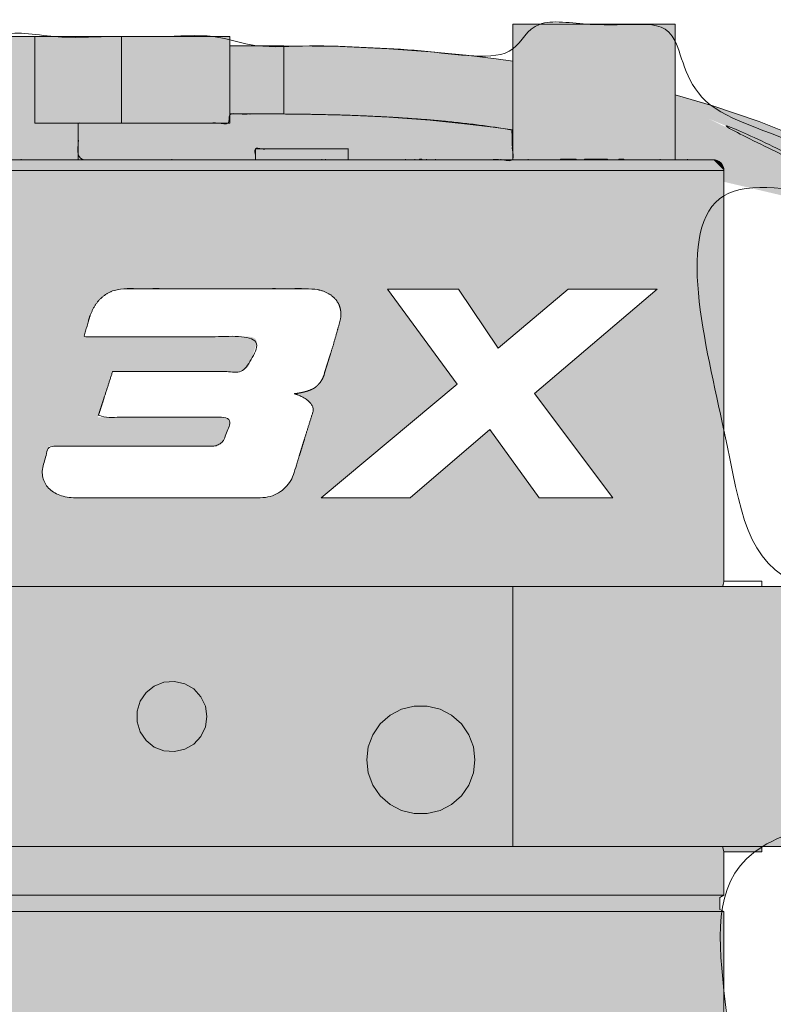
# Model space of a CAD drawing. Header units: inches. Extents: x -206 to 208, y -172 to 188.
# Tile 3 of 4: x -64 to 68, y 16 to 188. Entities that reach past the tile are written whole.
import ezdxf

# ---------------------------------------------------------------- set-up
doc = ezdxf.new("R2010")
doc.units = ezdxf.units.IN
doc.header["$LTSCALE"] = 48
doc.header["$MEASUREMENT"] = 0
doc.layers.add('None', color=7, linetype='Continuous', lineweight=5)

# ---------------------------------------------------------------- blocks, each defined once
blk = doc.blocks.new('Group')
at = {"layer": 'None', "linetype": 'Continuous', "lineweight": 0, "true_color": 0x404040, "transparency": 33554687}
for points in [[(-163.6, -165.81), (89.54, -165.74), (90.14, -165.75), (90.74, -165.7), (91.32, -165.57), (91.9, -165.37), (92.46, -165.09), (93.01, -164.75), (93.55, -164.33), (94.08, -163.84), (94.34, -163.59), (94.57, -163.25), (94.77, -162.84), (94.92, -162.35), (95.05, -161.78), (95.13, -161.13), (95.19, -160.4), (95.2, -159.6), (95.2, -132.03), (123.04, -171.62), (124.58, -170.54), (95.2, -128.7), (95.2, -126.17), (58.67, -74.24), (61.37, -72.35), (55.4, -63.83), (52.68, -65.83), (50.77, -63.04), (55.96, -59.41), (53.24, -55.38), (53.4, -55.06), (53.54, -54.72), (53.66, -54.37), (53.76, -54.01), (53.84, -53.64), (53.89, -53.26), (53.93, -52.88), (53.94, -52.48), (53.94, -52.01), (53.94, -51.41), (53.94, -50.68), (53.94, -49.82), (53.94, -48.83), (53.94, -47.71), (53.94, -46.46), (53.94, -45.09), (55.52, -45.09), (55.52, -40.36), (40.4, -40.36), (40.4, -35.64), (42.33, -35.64), (42.33, -39.42), (55.55, -39.42), (55.55, -18.71), (59.29, -14.89), (59.29, 32.36), (58.59, 32.36), (58.59, 35.11), (59.29, 35.11), (59.29, 42.77), (65.91, 42.77), (65.91, 43.7), (70.93, 43.71), (104.65, 43.73), (104.68, 10.62), (104.7, 10.12), (104.78, 9.62), (104.91, 9.13), (105.08, 8.65), (105.32, 8.19), (105.6, 7.73), (105.93, 7.28), (106.31, 6.84), (106.74, 6.43), (107.19, 6.09), (107.67, 5.79), (108.18, 5.56), (108.71, 5.38), (109.27, 5.26), (109.86, 5.19), (110.48, 5.18), (205.97, 5.18), (205.91, 127.64), (132.37, 127.64), (131.09, 128.18), (129.93, 128.64), (128.89, 129.02), (127.98, 129.33), (127.19, 129.56), (126.52, 129.71), (125.98, 129.78), (125.57, 129.78), (122.38, 133.13), (117.65, 136.99), (111.35, 141.35), (103.5, 146.22), (94.08, 151.59), (83.11, 157.47), (70.59, 163.86), (56.5, 170.75), (65.27, 167.1), (73.49, 162.95), (81.16, 158.31), (88.29, 153.17), (94.87, 147.53), (100.91, 141.4), (106.4, 134.77), (111.35, 127.64), (109.09, 89.09), (59.3, 89.09), (59.3, 159.68), (104.79, 149.01), (95.75, 154.25), (87.39, 158.91), (79.71, 162.98), (72.71, 166.48), (66.39, 169.4), (60.75, 171.74), (55.78, 173.5), (51.5, 174.67), (50.8, 174.72), (50.8, 187.15), (22.46, 187.15), (22.45, 180.75), (17.78, 181.38), (13.01, 181.92), (8.16, 182.38), (3.21, 182.75), (-1.83, 183.04), (-6.96, 183.25), (-12.19, 183.38), (-17.51, 183.42), (-26.96, 183.42), (-26.96, 185.02), (-68.53, 185.02), (-68.53, 163.48), (-96.6, 163.53), (-96.62, 187.15), (-124.96, 187.13), (-124.96, 163.51), (-131.49, 163.51), (-131.95, 163.45), (-132.35, 163.34), (-132.69, 163.18), (-132.97, 162.97), (-133.18, 162.71), (-133.34, 162.4), (-133.43, 162.03), (-133.46, 161.62), (-133.46, 97.6), (-138.68, 97.6), (-143.49, 97.59), (-147.89, 97.59), (-151.87, 97.59), (-155.44, 97.58), (-158.6, 97.58), (-161.35, 97.58), (-163.68, 97.58), (-165.76, 97.5), (-167.74, 97.25), (-169.62, 96.84), (-171.41, 96.26), (-173.09, 95.51), (-174.67, 94.6), (-176.15, 93.53), (-177.54, 92.29), (-177.54, 92.29), (-177.54, 92.28), (-177.55, 92.28), (-177.55, 92.28), (-177.55, 92.28), (-177.55, 92.28), (-177.56, 92.28), (-177.56, 92.27), (-177.56, 92.27), (-177.56, 92.27), (-177.56, 92.27), (-177.57, 92.27), (-177.57, 92.26), (-177.57, 92.26), (-177.57, 92.26), (-177.58, 92.26), (-177.58, 92.26), (-177.58, 92.25), (-177.58, 92.25), (-177.58, 92.25), (-177.59, 92.25), (-177.59, 92.25), (-177.59, 92.24), (-177.59, 92.24), (-177.61, 92.23), (-179.1, 90.78), (-180.41, 89.26), (-181.53, 87.67), (-182.47, 86.01), (-183.23, 84.28), (-183.8, 82.47), (-184.18, 80.6), (-184.39, 78.66), (-187.32, 78.66), (-187.32, 73.93), (-205.33, 73.93), (-205.33, 58.81), (-187.32, 58.81), (-187.32, 54.09), (-184.39, 54.09), (-184.24, 52.48), (-183.95, 50.9), (-183.52, 49.35), (-182.94, 47.85), (-182.22, 46.37), (-181.35, 44.94), (-180.34, 43.54), (-179.18, 42.17), (-178.72, 41.68), (-178.25, 41.21), (-177.78, 40.76), (-177.3, 40.33), (-176.82, 39.93), (-176.33, 39.55), (-175.84, 39.2), (-175.34, 38.86), (-174.84, 38.55), (-174.35, 38.25), (-173.86, 37.97), (-173.37, 37.71), (-172.89, 37.46), (-172.42, 37.23), (-171.95, 37.01), (-171.48, 36.81), (-171.02, 36.63), (-170.57, 36.45), (-170.13, 36.3), (-169.7, 36.15), (-169.28, 36.02), (-168.86, 35.9), (-168.46, 35.79), (-168.06, 35.7), (-167.68, 35.62), (-167.32, 35.54), (-166.98, 35.47), (-166.65, 35.41), (-166.34, 35.35), (-166.05, 35.3), (-165.78, 35.25), (-165.53, 35.22), (-132.75, 35.22), (-132.76, 32.36), (-133.46, 32.36), (-133.46, -14.89), (-129.66, -18.69), (-129.66, -39.45), (-116.46, -39.45), (-116.46, -35.64), (-114.56, -35.64), (-114.56, -40.36), (-129.68, -40.36), (-129.68, -45.09), (-128.1, -45.09), (-128.09, -52.68), (-128.07, -53.07), (-128.04, -53.45), (-127.98, -53.81), (-127.9, -54.17), (-127.81, -54.51), (-127.69, -54.84), (-127.55, -55.16), (-127.39, -55.46), (-127.52, -55.64), (-127.71, -55.91), (-127.95, -56.26), (-128.26, -56.7), (-128.63, -57.23), (-129.06, -57.84), (-129.54, -58.53), (-130.09, -59.32), (-124.89, -63.07), (-126.79, -65.77), (-129.56, -63.92), (-135.52, -72.35), (-132.84, -74.27), (-169.36, -126.17), (-169.36, -128.84), (-198.7, -170.48), (-197.25, -171.58), (-169.36, -131.87), (-169.36, -160.28), (-169.44, -160.88), (-169.43, -161.47), (-169.33, -162.03), (-169.14, -162.57), (-168.87, -163.09), (-168.5, -163.58), (-168.05, -164.06), (-167.51, -164.51), (-167.1, -164.8), (-166.66, -165.05), (-166.21, -165.27), (-165.73, -165.45), (-165.23, -165.59), (-164.71, -165.7), (-164.17, -165.77)], [(22.45, 180.75), (19.51, 181.16), (14.32, 181.77), (8.1, 182.37), (0.79, 182.89), (-7.72, 183.27), (-17.51, 183.42)], [(126, 129.47), (119.69, 136.2), (112.97, 142.45), (106.24, 147.96), (99.93, 152.53), (95.17, 155.65), (90.41, 158.52), (85.13, 161.43), (78.5, 164.72), (72.46, 167.41), (65.43, 170.18), (57.34, 172.95), (50.8, 174.88)], [(-6.29, 163.53), (-6.29, 165.42), (-22.49, 165.42), (-22.49, 163.53), (-53.41, 163.53), (-53.41, 169.91), (-26.96, 169.91), (-26.96, 171.51), (-17.51, 171.51), (-11.53, 171.43), (-5.83, 171.27), (-0.43, 171.04), (4.69, 170.73), (9.53, 170.34), (14.07, 169.88), (18.33, 169.34), (22.3, 168.72), (22.31, 168.2), (22.31, 167.65), (22.32, 167.06), (22.34, 166.43), (22.36, 165.76), (22.39, 165.06), (22.41, 164.32), (22.45, 163.54)], [(-17.51, 171.51), (-7.67, 171.36), (0.79, 170.97), (7.99, 170.43), (14.04, 169.82), (19.01, 169.21), (22.45, 168.72)], [(59.3, 161.65), (59.26, 162.02), (59.16, 162.38), (58.98, 162.7), (58.75, 162.99), (58.46, 163.22), (58.13, 163.4), (57.78, 163.51), (57.41, 163.54)], [(59.28, 89.95), (59.27, 89.91), (59.1, 89.22), (59.07, 89.09)], [(-30.94, 66.41), (-31.21, 64.6), (-32, 62.95), (-33.25, 61.61), (-34.83, 60.69), (-36.62, 60.28), (-38.45, 60.42), (-40.15, 61.09), (-41.58, 62.23), (-42.61, 63.74), (-43.15, 65.49), (-43.15, 67.32), (-42.61, 69.07), (-41.58, 70.59), (-40.15, 71.73), (-38.45, 72.4), (-36.62, 72.53), (-34.83, 72.13), (-33.25, 71.21), (-32, 69.87), (-31.21, 68.22), (-30.94, 66.41)], [(-3.06, 58.85), (-2.79, 56.59), (-1.98, 54.46), (-0.69, 52.58), (1.02, 51.07), (3.04, 50.01), (5.25, 49.47), (7.52, 49.47), (9.74, 50.01), (11.75, 51.07), (13.46, 52.58), (14.75, 54.46), (15.56, 56.59), (15.83, 58.85), (15.56, 61.11), (14.75, 63.24), (13.46, 65.11), (11.75, 66.63), (9.74, 67.68), (7.52, 68.23), (5.25, 68.23), (3.04, 67.68), (1.02, 66.63), (-0.69, 65.11), (-1.98, 63.24), (-2.79, 61.11), (-3.06, 58.85)], [(59.07, 43.73), (59.18, 43.3), (59.3, 42.8), (59.29, 42.84)]]:
    blk.add_hatch(color=250, dxfattribs=at).paths.add_polyline_path(points)
at = {"layer": 'None', "color": 7, "linetype": 'Continuous', "lineweight": 5, "transparency": 33554687}
for p, q in [((22.45, 187.16), (22.45, 163.54)), ((50.8, 163.54), (50.8, 187.16)), ((-60.97, 185.02), (-60.97, 169.91)), ((-60.97, 185.02), (-45.85, 185.02)), ((-45.85, 185.02), (-45.85, 169.91)), ((-45.85, 185.02), (-26.95, 185.02)), ((-26.95, 185.02), (-26.95, 178.52)), ((-17.51, 183.42), (-26.95, 183.42)), ((-26.95, 176.41), (-26.95, 169.91)), ((-26.95, 171.51), (-17.51, 171.51)), ((-60.97, 169.91), (-45.85, 169.91)), ((-53.41, 163.64), (-53.41, 169.91)), ((-45.85, 169.91), (-26.95, 169.91)), ((-22.5, 165.43), (-22.5, 163.64)), ((-6.3, 163.54), (-6.3, 165.43)), ((-63.36, 163.64), (-63.36, 163.54)), ((-37.06, 163.64), (-37.06, 163.54)), ((-10.9, 163.64), (-10.9, 163.54)), ((-10.24, 163.54), (-10.24, 163.65)), ((3.72, 163.64), (3.72, 163.54)), ((5.35, 163.64), (5.35, 163.54)), ((6.16, 163.64), (6.16, 163.54)), ((6.16, 163.64), (6.57, 163.64)), ((6.57, 163.64), (6.57, 163.54)), ((7.38, 163.64), (7.38, 163.54)), ((8.95, 163.64), (8.95, 163.54)), ((20.37, 163.64), (20.37, 163.54)), ((25.14, 163.64), (25.14, 163.54)), ((30.79, 163.64), (30.79, 163.54)), ((30.79, 163.64), (33.48, 163.64)), ((33.48, 163.64), (33.48, 163.54)), ((34.97, 163.64), (34.97, 163.54)), ((34.97, 163.64), (35.87, 163.64)), ((35.87, 163.64), (38.14, 163.64)), ((35.87, 163.64), (35.87, 163.54)), ((38.14, 163.64), (38.14, 163.54)), ((38.14, 163.64), (38.95, 163.64)), ((38.95, 163.64), (38.95, 163.54)), ((40.95, 163.64), (40.95, 163.54)), ((40.95, 163.64), (41.84, 163.64)), ((41.84, 163.64), (41.84, 163.54)), ((48.17, 163.64), (48.17, 163.54)), ((52.94, 163.64), (52.94, 163.54)), ((59.3, 159.68), (59.3, 161.65)), ((59.3, 89.95), (59.3, 159.68)), ((65.91, 90.03), (59.28, 90.03)), ((22.45, 89.09), (-96.61, 89.09)), ((22.45, 43.73), (22.45, 89.09)), ((22.45, 43.73), (-96.61, 43.73)), ((59.29, 42.79), (65.91, 42.79)), ((59.3, 35.23), (59.3, 42.84)), ((58.6, 34.85), (59.3, 35.23)), ((58.6, 32.77), (58.6, 34.85)), ((59.3, 32.39), (58.6, 32.77)), ((59.3, -14.85), (59.3, 32.39))]:
    blk.add_line(p, q, dxfattribs=at)
at = {"layer": 'None', "color": 7, "linetype": 'Continuous', "lineweight": 5, "transparency": 33554687, "flags": 128}
for points in [[(22.45, 187.16), (22.72, 187.16), (23.53, 187.16), (24.84, 187.16), (26.6, 187.16), (28.75, 187.16), (31.2, 187.16), (33.86, 187.16), (36.62, 187.16)], [(36.62, 187.16), (39.39, 187.16), (42.05, 187.16), (44.5, 187.16), (46.64, 187.16), (48.41, 187.16), (49.72, 187.16), (50.52, 187.16), (50.8, 187.16)], [(-68.53, 185.02), (-68.45, 185.02), (-67.85, 185.02), (-66.68, 185.02), (-65.06, 185.02), (-63.1, 185.02), (-60.97, 185.02)], [(22.45, 180.75), (19.51, 181.16), (14.32, 181.77), (8.1, 182.37), (0.79, 182.89), (-7.72, 183.27), (-17.51, 183.42)], [(-17.51, 171.51), (-17.51, 171.58), (-17.51, 172.1), (-17.51, 173.1), (-17.51, 174.49), (-17.51, 176.14), (-17.51, 177.91), (-17.51, 179.64), (-17.51, 181.18), (-17.51, 182.38), (-17.51, 183.15), (-17.51, 183.42)], [(-26.95, 176.41), (-26.95, 176.67), (-26.95, 176.94), (-26.95, 177.2), (-26.95, 177.47), (-26.95, 177.73), (-26.95, 177.99), (-26.95, 178.26), (-26.95, 178.52)], [(126, 129.47), (119.69, 136.2), (112.97, 142.45), (106.24, 147.96), (99.93, 152.53), (95.17, 155.65), (90.41, 158.52), (85.13, 161.43), (78.5, 164.72), (72.46, 167.41), (65.43, 170.18), (57.34, 172.95), (50.8, 174.88)], [(-17.51, 171.51), (-7.67, 171.36), (0.79, 170.97), (7.99, 170.43), (14.04, 169.82), (19.01, 169.21), (22.45, 168.72)], [(-22.5, 165.43), (-22.22, 165.43), (-21.42, 165.43), (-20.13, 165.43), (-18.45, 165.43), (-16.5, 165.43), (-14.4, 165.43)], [(-14.4, 165.43), (-12.31, 165.43), (-10.35, 165.43), (-8.67, 165.43), (-7.39, 165.43), (-6.58, 165.43), (-6.3, 165.43)], [(-64.93, 163.54), (-58.1, 163.54), (-51.16, 163.54), (-44.14, 163.54), (-37.08, 163.54), (-30.02, 163.54), (-23, 163.54), (-16.05, 163.54), (-9.23, 163.54), (-2.56, 163.54), (3.92, 163.54), (10.17, 163.54), (16.15, 163.54), (21.83, 163.54), (27.19, 163.54), (32.19, 163.54), (36.8, 163.54), (40.99, 163.54), (44.75, 163.54), (48.05, 163.54), (50.88, 163.54), (53.21, 163.54), (55.04, 163.54), (56.35, 163.54), (57.15, 163.54), (57.41, 163.54)], [(59.3, 161.65), (59.26, 162.02), (59.16, 162.38), (58.98, 162.7), (58.75, 162.99), (58.46, 163.22), (58.13, 163.4), (57.78, 163.51), (57.41, 163.54)], [(59.3, 161.65), (59.15, 161.65), (58.49, 161.65), (57.31, 161.65), (55.62, 161.65), (53.42, 161.65), (50.72, 161.65), (47.55, 161.65), (43.91, 161.65), (39.83, 161.65), (35.33, 161.65), (30.44, 161.65), (25.17, 161.65), (19.57, 161.65), (13.66, 161.65), (7.47, 161.65), (1.03, 161.65), (-5.61, 161.65), (-12.42, 161.65), (-19.37, 161.65), (-26.41, 161.65), (-33.52, 161.65), (-40.64, 161.65), (-47.74, 161.65), (-54.79, 161.65), (-61.74, 161.65), (-68.55, 161.65)], [(59.28, 89.95), (59.27, 89.91), (59.1, 89.22), (59.07, 89.09)], [(65.91, 90.03), (65.91, 89.96), (65.91, 89.44), (65.91, 89.09)], [(22.45, 89.09), (27.78, 89.09), (33.06, 89.09), (38.22, 89.09), (43.2, 89.09), (47.96, 89.09), (52.44, 89.09), (56.59, 89.09), (60.37, 89.09), (63.73, 89.09), (66.64, 89.09), (69.06, 89.09), (70.98, 89.09), (72.36, 89.09), (73.19, 89.09), (73.47, 89.09)], [(-30.94, 66.41), (-31.21, 64.6), (-32, 62.95), (-33.25, 61.61), (-34.83, 60.69), (-36.62, 60.28), (-38.45, 60.42), (-40.15, 61.09), (-41.58, 62.23), (-42.61, 63.74), (-43.15, 65.49), (-43.15, 67.32), (-42.61, 69.07), (-41.58, 70.59), (-40.15, 71.73), (-38.45, 72.4), (-36.62, 72.53), (-34.83, 72.13), (-33.25, 71.21), (-32, 69.87), (-31.21, 68.22), (-30.94, 66.41)], [(-3.06, 58.85), (-2.79, 56.59), (-1.98, 54.46), (-0.69, 52.58), (1.02, 51.07), (3.04, 50.01), (5.25, 49.47), (7.52, 49.47), (9.74, 50.01), (11.75, 51.07), (13.46, 52.58), (14.75, 54.46), (15.56, 56.59), (15.83, 58.85), (15.56, 61.11), (14.75, 63.24), (13.46, 65.11), (11.75, 66.63), (9.74, 67.68), (7.52, 68.23), (5.25, 68.23), (3.04, 67.68), (1.02, 66.63), (-0.69, 65.11), (-1.98, 63.24), (-2.79, 61.11), (-3.06, 58.85)], [(73.47, 43.73), (73.19, 43.73), (72.36, 43.73), (70.98, 43.73), (69.06, 43.73), (66.64, 43.73), (63.73, 43.73), (60.37, 43.73), (56.59, 43.73), (52.44, 43.73), (47.96, 43.73), (43.2, 43.73), (38.22, 43.73), (33.06, 43.73), (27.78, 43.73), (22.45, 43.73)], [(59.07, 43.73), (59.18, 43.3), (59.3, 42.8), (59.29, 42.84)], [(65.91, 43.73), (65.91, 43.38), (65.91, 42.85), (65.91, 42.79)], [(59.3, 35.23), (59.15, 35.23), (58.49, 35.23), (57.31, 35.23), (55.62, 35.23), (53.42, 35.23), (50.72, 35.23), (47.55, 35.23), (43.91, 35.23), (39.83, 35.23), (35.33, 35.23), (30.44, 35.23), (25.17, 35.23), (19.57, 35.23), (13.66, 35.23), (7.47, 35.23), (1.03, 35.23), (-5.61, 35.23), (-12.42, 35.23), (-19.37, 35.23), (-26.41, 35.23), (-33.52, 35.23), (-40.64, 35.23), (-47.74, 35.23), (-54.79, 35.23), (-61.74, 35.23), (-68.55, 35.23)], [(59.3, 32.39), (59.15, 32.39), (58.49, 32.39), (57.31, 32.39), (55.62, 32.39), (53.42, 32.39), (50.72, 32.39), (47.55, 32.39), (43.91, 32.39), (39.83, 32.39), (35.33, 32.39), (30.44, 32.39), (25.17, 32.39), (19.57, 32.39), (13.66, 32.39), (7.47, 32.39), (1.03, 32.39), (-5.61, 32.39), (-12.42, 32.39), (-19.37, 32.39), (-26.41, 32.39), (-33.52, 32.39), (-40.64, 32.39), (-47.74, 32.39), (-54.79, 32.39), (-61.74, 32.39), (-68.55, 32.39)]]:
    blk.add_lwpolyline(points, dxfattribs=at)
at = {"layer": 'None', "color": 7, "linetype": 'Continuous', "lineweight": 5, "transparency": 33554687}
for points, knots in [([(-163.6, -165.81), (-37.03, -165.77), (89.54, -165.74), (91.99, -165.94), (94.08, -163.84), (95.2, -162.98), (95.2, -145.82), (95.2, -132.03), (109.12, -151.83), (123.04, -171.62), (123.81, -171.08), (124.58, -170.54), (109.89, -149.62), (95.2, -128.7), (95.2, -127.43), (95.2, -126.17), (76.94, -100.2), (58.67, -74.24), (60.02, -73.29), (61.37, -72.35), (58.38, -68.09), (55.4, -63.83), (54.04, -64.83), (52.68, -65.83), (51.72, -64.44), (50.77, -63.04), (53.36, -61.22), (55.96, -59.41), (54.6, -57.4), (53.24, -55.38), (53.93, -54.1), (53.94, -52.48), (53.94, -50.86), (53.94, -45.09), (54.73, -45.09), (55.52, -45.09), (55.52, -42.72), (55.52, -40.36), (47.96, -40.36), (40.4, -40.36), (40.4, -38), (40.4, -35.64), (41.37, -35.64), (42.33, -35.64), (42.33, -37.53), (42.33, -39.42), (48.94, -39.42), (55.55, -39.42), (55.55, -29.06), (55.55, -18.71), (57.42, -16.8), (59.29, -14.89), (59.29, 8.74), (59.29, 32.36), (58.94, 32.36), (58.59, 32.36), (58.59, 33.73), (58.59, 35.11), (58.94, 35.11), (59.29, 35.11), (59.29, 38.94), (59.29, 42.77), (62.6, 42.77), (65.91, 42.77), (65.91, 43.23), (65.91, 43.7), (68.42, 43.7), (70.93, 43.71), (87.79, 43.72), (104.65, 43.73), (104.66, 27.18), (104.68, 10.62), (104.67, 8.57), (106.31, 6.84), (107.95, 5.11), (110.48, 5.18), (158.23, 5.18), (205.97, 5.18), (205.94, 66.41), (205.91, 127.64), (169.14, 127.64), (132.37, 127.64), (126.98, 129.95), (125.57, 129.78), (115.96, 142.17), (56.5, 170.75), (92.66, 157.15), (111.35, 127.64), (110.22, 108.36), (109.09, 89.09), (84.2, 89.09), (59.3, 89.09), (59.3, 124.38), (59.3, 159.68), (82.04, 154.34), (104.79, 149.01), (67.27, 171.12), (51.5, 174.67), (51.15, 174.7), (50.8, 174.72), (50.8, 180.94), (50.8, 187.15), (36.63, 187.15), (22.46, 187.15), (22.45, 183.95), (22.45, 180.75), (3.95, 183.42), (-22.23, 183.42), (-26.96, 183.42), (-26.96, 184.22), (-26.96, 185.02), (-47.74, 185.02), (-68.53, 185.02), (-68.53, 174.25), (-68.53, 163.48), (-82.56, 163.51), (-96.6, 163.53), (-96.61, 175.34), (-96.62, 187.15), (-110.79, 187.14), (-124.96, 187.13), (-124.96, 175.32), (-124.96, 163.51), (-128.22, 163.51), (-131.49, 163.51), (-133.46, 163.38), (-133.46, 129.61), (-133.46, 97.6), (-155.17, 97.58), (-172.2, 97.58), (-177.54, 92.29), (-177.55, 92.28), (-177.57, 92.27), (-177.58, 92.25), (-177.6, 92.23), (-177.61, 92.23), (-183.95, 86.57), (-184.39, 78.66), (-185.85, 78.66), (-187.32, 78.66), (-187.32, 76.29), (-187.32, 73.93), (-196.32, 73.93), (-205.33, 73.93), (-205.33, 66.37), (-205.33, 58.81), (-196.32, 58.81), (-187.32, 58.81), (-187.32, 56.45), (-187.32, 54.09), (-185.85, 54.09), (-184.39, 54.09), (-184.1, 47.56), (-179.18, 42.17), (-177.34, 40.15), (-173.34, 37.57), (-169.63, 36.05), (-166.5, 35.35), (-165.53, 35.22), (-149.14, 35.22), (-132.75, 35.22), (-132.75, 33.79), (-132.76, 32.36), (-133.11, 32.36), (-133.46, 32.36), (-133.46, 8.74), (-133.46, -14.89), (-131.56, -16.79), (-129.66, -18.69), (-129.66, -29.07), (-129.66, -39.45), (-123.06, -39.45), (-116.46, -39.45), (-116.46, -37.55), (-116.46, -35.64), (-115.51, -35.64), (-114.56, -35.64), (-114.56, -38), (-114.56, -40.36), (-122.12, -40.36), (-129.68, -40.36), (-129.68, -42.72), (-129.68, -45.09), (-128.89, -45.09), (-128.1, -45.09), (-128.1, -48.88), (-128.09, -52.68), (-128.06, -54.26), (-127.39, -55.46), (-127.78, -56.01), (-130.09, -59.32), (-127.49, -61.19), (-124.89, -63.07), (-125.84, -64.42), (-126.79, -65.77), (-128.18, -64.84), (-129.56, -63.92), (-132.54, -68.13), (-135.52, -72.35), (-134.18, -73.31), (-132.84, -74.27), (-151.1, -100.22), (-169.36, -126.17), (-169.36, -127.51), (-169.36, -128.84), (-184.03, -149.66), (-198.7, -170.48), (-197.98, -171.03), (-197.25, -171.58), (-183.31, -151.73), (-169.36, -131.87), (-169.36, -146.08), (-169.36, -160.28), (-169.85, -162.75), (-167.51, -164.51), (-165.9, -165.74), (-163.6, -165.81)], [0, 0, 0, 0.281902, 0.281902, 0.287386, 0.287386, 0.290011, 0.300735, 0.300735, 0.319559, 0.319559, 0.320294, 0.320294, 0.340179, 0.340179, 0.341163, 0.341163, 0.365863, 0.365863, 0.367145, 0.367145, 0.371187, 0.371187, 0.372502, 0.372502, 0.373816, 0.373816, 0.37628, 0.37628, 0.37817, 0.37817, 0.379309, 0.379309, 0.380447, 0.380447, 0.380603, 0.380603, 0.381069, 0.381069, 0.38256, 0.38256, 0.383026, 0.383026, 0.383216, 0.383216, 0.383589, 0.383589, 0.384893, 0.384893, 0.386936, 0.386936, 0.387463, 0.387463, 0.392123, 0.392123, 0.392193, 0.392193, 0.392464, 0.392464, 0.392533, 0.392533, 0.393289, 0.393289, 0.393941, 0.393941, 0.394033, 0.394033, 0.394529, 0.394529, 0.397855, 0.397855, 0.40112, 0.40112, 0.401525, 0.401525, 0.401929, 0.401929, 0.409552, 0.409552, 0.419329, 0.419329, 0.4252, 0.4252, 0.426136, 0.426136, 0.436413, 0.436413, 0.442431, 0.442431, 0.445758, 0.445758, 0.450047, 0.450047, 0.456129, 0.456129, 0.460154, 0.460154, 0.467656, 0.467656, 0.467818, 0.467818, 0.470702, 0.470702, 0.477278, 0.477278, 0.478763, 0.478763, 0.487436, 0.489346, 0.489346, 0.48967, 0.48967, 0.498074, 0.498074, 0.502428, 0.502428, 0.508101, 0.508101, 0.512876, 0.512876, 0.518604, 0.518604, 0.523379, 0.523379, 0.524698, 0.524698, 0.5255, 0.540073, 0.540073, 0.549956, 0.559839, 0.559839, 0.559855, 0.55987, 0.559885, 0.559901, 0.559901, 0.570747, 0.570747, 0.572756, 0.572756, 0.575987, 0.575987, 0.588303, 0.588303, 0.598643, 0.598643, 0.610959, 0.610959, 0.61419, 0.61419, 0.616198, 0.616198, 0.625138, 0.625138, 0.62849, 0.631842, 0.635195, 0.638547, 0.638547, 0.694587, 0.694587, 0.699475, 0.699475, 0.700677, 0.700677, 0.78143, 0.78143, 0.790635, 0.790635, 0.826118, 0.826118, 0.848681, 0.848681, 0.855202, 0.855202, 0.858443, 0.858443, 0.866517, 0.866517, 0.892359, 0.892359, 0.900435, 0.900435, 0.903129, 0.903129, 0.916109, 0.916109, 0.92152, 0.92152, 0.924166, 0.924166, 0.926272, 0.926272, 0.927358, 0.927358, 0.928452, 0.928452, 0.931841, 0.931841, 0.932926, 0.932926, 0.953758, 0.953758, 0.954635, 0.954635, 0.971354, 0.971354, 0.971952, 0.971952, 0.987879, 0.987879, 0.997201, 0.997201, 0.998856, 0.998856, 1, 1, 1]), ([(-6.29, 163.53), (-6.29, 164.48), (-6.29, 165.42), (-14.39, 165.42), (-22.49, 165.42), (-22.49, 164.48), (-22.49, 163.53), (-37.95, 163.53), (-53.41, 163.53), (-53.41, 166.72), (-53.41, 169.91), (-40.18, 169.91), (-26.96, 169.91), (-26.96, 170.71), (-26.96, 171.51), (-22.23, 171.51), (-17.51, 171.51), (6.99, 171.34), (22.3, 168.72), (22.3, 166.72), (22.45, 163.54), (8.08, 163.54), (-6.29, 163.53)], [0, 0, 0, 0.010575, 0.010575, 0.101208, 0.101208, 0.111783, 0.111783, 0.28478, 0.28478, 0.32044, 0.32044, 0.468468, 0.468468, 0.477457, 0.477457, 0.530327, 0.530327, 0.804443, 0.804443, 0.839863, 0.839863, 1, 1, 1])]:
    blk.add_open_spline(points, degree=2, knots=knots, dxfattribs=at)
at = {"color": 255, "linetype": 'Continuous', "lineweight": 5, "transparency": 33554687}
blk.add_wipeout([(-51.64, 135.4), (-52.41, 132.66), (-23.72, 132.66), (-23.61, 132.65), (-23.51, 132.65), (-23.4, 132.64), (-23.31, 132.63), (-23.22, 132.61), (-23.13, 132.6), (-23.04, 132.57), (-22.97, 132.55), (-22.89, 132.52), (-22.82, 132.49), (-22.76, 132.46), (-22.69, 132.42), (-22.64, 132.39), (-22.58, 132.35), (-22.54, 132.3), (-22.49, 132.26), (-22.45, 132.21), (-22.42, 132.16), (-22.38, 132.11), (-22.36, 132.06), (-22.33, 132.01), (-22.31, 131.95), (-22.3, 131.89), (-22.29, 131.83), (-22.28, 131.77), (-22.28, 131.71), (-22.28, 131.64), (-22.28, 131.58), (-22.29, 131.52), (-22.31, 131.45), (-22.32, 131.38), (-22.34, 131.32), (-23.48, 127.95), (-23.51, 127.87), (-23.55, 127.79), (-23.58, 127.71), (-23.63, 127.64), (-23.67, 127.57), (-23.72, 127.5), (-23.77, 127.43), (-23.83, 127.37), (-23.88, 127.31), (-23.94, 127.25), (-24, 127.19), (-24.07, 127.13), (-24.13, 127.08), (-24.2, 127.03), (-24.27, 126.98), (-24.34, 126.94), (-24.41, 126.89), (-24.48, 126.85), (-24.55, 126.82), (-24.62, 126.78), (-24.7, 126.75), (-24.77, 126.72), (-24.85, 126.69), (-24.93, 126.67), (-25.01, 126.65), (-25.08, 126.63), (-25.16, 126.61), (-25.23, 126.6), (-25.31, 126.59), (-25.38, 126.58), (-25.45, 126.58), (-25.52, 126.58), (-47.42, 126.58), (-50, 118.61), (-28.36, 118.61), (-28.25, 118.61), (-28.15, 118.6), (-28.04, 118.59), (-27.95, 118.58), (-27.85, 118.57), (-27.77, 118.55), (-27.68, 118.52), (-27.6, 118.5), (-27.53, 118.47), (-27.46, 118.44), (-27.39, 118.41), (-27.33, 118.37), (-27.28, 118.33), (-27.22, 118.29), (-27.17, 118.25), (-27.13, 118.21), (-27.09, 118.16), (-27.05, 118.11), (-27.02, 118.06), (-27, 118.01), (-26.97, 117.95), (-26.95, 117.9), (-26.94, 117.84), (-26.93, 117.78), (-26.92, 117.72), (-26.92, 117.66), (-26.92, 117.59), (-26.92, 117.53), (-26.93, 117.46), (-26.95, 117.4), (-26.96, 117.33), (-26.98, 117.26), (-27.91, 114.89), (-27.94, 114.81), (-27.98, 114.73), (-28.02, 114.66), (-28.06, 114.58), (-28.1, 114.51), (-28.15, 114.44), (-28.21, 114.38), (-28.26, 114.32), (-28.32, 114.26), (-28.38, 114.2), (-28.44, 114.14), (-28.5, 114.09), (-28.57, 114.04), (-28.63, 113.99), (-28.7, 113.95), (-28.77, 113.91), (-28.84, 113.87), (-28.91, 113.83), (-28.99, 113.79), (-29.06, 113.76), (-29.13, 113.73), (-29.21, 113.7), (-29.28, 113.68), (-29.36, 113.66), (-29.44, 113.64), (-29.52, 113.62), (-29.59, 113.61), (-29.67, 113.6), (-29.74, 113.59), (-29.81, 113.58), (-29.89, 113.58), (-29.96, 113.57), (-58.54, 113.57), (-58.92, 112.38), (-59.53, 110.25), (-59.59, 109.95), (-59.64, 109.66), (-59.68, 109.37), (-59.69, 109.09), (-59.69, 108.81), (-59.66, 108.54), (-59.62, 108.27), (-59.57, 108.01), (-59.49, 107.75), (-59.4, 107.51), (-59.3, 107.27), (-59.18, 107.04), (-59.04, 106.82), (-58.89, 106.6), (-58.73, 106.4), (-58.55, 106.2), (-58.35, 106.02), (-58.14, 105.84), (-57.92, 105.67), (-57.68, 105.52), (-57.43, 105.37), (-57.17, 105.24), (-56.89, 105.11), (-56.6, 105), (-56.29, 104.89), (-55.97, 104.8), (-55.65, 104.73), (-55.31, 104.67), (-54.96, 104.62), (-54.6, 104.59), (-54.22, 104.56), (-53.84, 104.56), (-21.77, 104.56), (-21.51, 104.56), (-21.25, 104.57), (-21, 104.6), (-20.75, 104.63), (-20.51, 104.66), (-20.27, 104.71), (-20.04, 104.76), (-19.82, 104.83), (-19.6, 104.9), (-19.39, 104.97), (-19.18, 105.06), (-18.98, 105.15), (-18.78, 105.25), (-18.58, 105.35), (-18.4, 105.46), (-18.22, 105.58), (-18.04, 105.7), (-17.87, 105.83), (-17.7, 105.96), (-17.54, 106.1), (-17.38, 106.25), (-17.23, 106.4), (-17.08, 106.56), (-16.94, 106.72), (-16.8, 106.89), (-16.67, 107.06), (-16.54, 107.24), (-16.42, 107.41), (-16.3, 107.6), (-16.19, 107.79), (-16.08, 107.98), (-15.98, 108.17), (-12.41, 119.68), (-12.41, 119.94), (-12.41, 120.01), (-12.42, 120.07), (-12.43, 120.13), (-12.44, 120.2), (-12.45, 120.26), (-12.46, 120.32), (-12.48, 120.38), (-12.5, 120.44), (-12.52, 120.5), (-12.55, 120.56), (-12.58, 120.62), (-12.61, 120.68), (-12.64, 120.74), (-12.67, 120.8), (-12.71, 120.85), (-12.75, 120.91), (-12.79, 120.96), (-12.83, 121.02), (-12.87, 121.07), (-12.92, 121.13), (-12.96, 121.18), (-13.01, 121.23), (-13.06, 121.28), (-13.12, 121.33), (-13.17, 121.39), (-13.23, 121.43), (-13.28, 121.48), (-13.34, 121.53), (-13.4, 121.58), (-13.46, 121.63), (-13.52, 121.67), (-13.59, 121.72), (-13.65, 121.77), (-13.72, 121.81), (-13.78, 121.85), (-13.85, 121.9), (-13.91, 121.94), (-13.98, 121.98), (-14.05, 122.02), (-14.11, 122.06), (-14.18, 122.1), (-14.25, 122.13), (-14.31, 122.17), (-14.38, 122.2), (-14.45, 122.24), (-14.52, 122.27), (-14.59, 122.3), (-14.65, 122.34), (-14.72, 122.37), (-14.79, 122.4), (-14.86, 122.43), (-14.93, 122.45), (-15, 122.48), (-15.06, 122.51), (-15.13, 122.53), (-15.2, 122.56), (-15.27, 122.58), (-15.33, 122.6), (-15.4, 122.62), (-15.47, 122.64), (-15.54, 122.66), (-15.6, 122.68), (-15.67, 122.7), (-15.73, 122.72), (-15.65, 122.72), (-15.56, 122.73), (-15.46, 122.74), (-15.36, 122.76), (-15.25, 122.77), (-15.14, 122.79), (-15.02, 122.81), (-14.89, 122.83), (-14.76, 122.85), (-14.63, 122.88), (-14.5, 122.9), (-14.36, 122.93), (-14.23, 122.96), (-14.1, 122.99), (-13.96, 123.03), (-13.82, 123.06), (-13.69, 123.1), (-13.55, 123.14), (-13.42, 123.18), (-13.28, 123.23), (-13.15, 123.27), (-13.02, 123.32), (-12.89, 123.37), (-12.76, 123.42), (-12.64, 123.47), (-12.52, 123.53), (-12.41, 123.58), (-12.31, 123.64), (-12.21, 123.7), (-12.12, 123.76), (-12.03, 123.83), (-11.95, 123.89), (-11.87, 123.96), (-11.8, 124.03), (-11.73, 124.1), (-11.66, 124.17), (-11.59, 124.24), (-11.52, 124.31), (-11.45, 124.38), (-11.39, 124.45), (-11.33, 124.52), (-11.27, 124.6), (-11.21, 124.67), (-11.15, 124.75), (-11.1, 124.82), (-11.04, 124.9), (-10.99, 124.98), (-10.94, 125.05), (-10.89, 125.13), (-10.85, 125.21), (-10.81, 125.29), (-10.76, 125.37), (-10.72, 125.45), (-10.69, 125.53), (-10.65, 125.61), (-10.62, 125.7), (-10.58, 125.78), (-10.55, 125.86), (-10.53, 125.95), (-10.5, 126.03), (-10.48, 126.12), (-10.45, 126.21), (-10.43, 126.29), (-10.42, 126.38), (-8.96, 131), (-7.73, 135.36), (-7.66, 135.65), (-7.61, 135.95), (-7.58, 136.23), (-7.56, 136.52), (-7.57, 136.79), (-7.59, 137.07), (-7.63, 137.33), (-7.69, 137.59), (-7.76, 137.85), (-7.85, 138.1), (-7.95, 138.34), (-8.07, 138.57), (-8.21, 138.79), (-8.36, 139), (-8.52, 139.2), (-8.7, 139.4), (-8.9, 139.59), (-9.11, 139.76), (-9.33, 139.93), (-9.57, 140.08), (-9.82, 140.23), (-10.09, 140.37), (-10.36, 140.49), (-10.66, 140.61), (-10.96, 140.71), (-11.28, 140.8), (-11.61, 140.87), (-11.95, 140.93), (-12.3, 140.98), (-12.66, 141.02), (-13.03, 141.04), (-13.42, 141.04), (-45.06, 141.04), (-45.4, 141.04), (-45.74, 141.02), (-46.06, 140.98), (-46.37, 140.93), (-46.68, 140.87), (-46.97, 140.79), (-47.26, 140.7), (-47.53, 140.6), (-47.8, 140.48), (-48.06, 140.35), (-48.31, 140.22), (-48.55, 140.07), (-48.78, 139.91), (-49.01, 139.75), (-49.22, 139.57), (-49.43, 139.38), (-49.63, 139.19), (-49.82, 138.98), (-50, 138.77), (-50.17, 138.55), (-50.34, 138.32), (-50.5, 138.09), (-50.64, 137.84), (-50.78, 137.59), (-50.92, 137.33), (-51.04, 137.07), (-51.16, 136.8), (-51.27, 136.53), (-51.37, 136.25), (-51.47, 135.97), (-51.56, 135.69)], dxfattribs=at).dxf.layer = 'None'
at = {"layer": 'None', "color": 7, "linetype": 'Continuous', "lineweight": 5, "transparency": 33554687}
blk.add_open_spline([(-51.64, 135.4), (-52.02, 134.03), (-52.41, 132.66), (-38.07, 132.66), (-23.27, 132.66), (-22.66, 132.44), (-22.32, 132.07), (-22.25, 131.59), (-22.34, 131.32), (-22.91, 129.63), (-23.48, 127.95), (-23.6, 127.62), (-24.05, 127.11), (-24.62, 126.76), (-25.24, 126.58), (-36.47, 126.58), (-47.42, 126.58), (-48.71, 122.59), (-50, 118.61), (-39.18, 118.61), (-27.91, 118.61), (-27.3, 118.39), (-26.96, 118.02), (-26.89, 117.54), (-26.98, 117.26), (-27.45, 116.08), (-27.91, 114.89), (-28.03, 114.56), (-28.49, 114.07), (-29.05, 113.74), (-29.67, 113.57), (-44.25, 113.57), (-58.54, 113.57), (-58.73, 112.98), (-58.92, 112.38), (-59.23, 111.31), (-59.53, 110.25), (-59.83, 109.05), (-59.3, 106.97), (-57.79, 105.44), (-55.4, 104.56), (-37.81, 104.56), (-20.71, 104.56), (-18.93, 105.1), (-17.5, 106.06), (-16.38, 107.38), (-15.98, 108.17), (-14.2, 113.93), (-12.41, 119.68), (-12.41, 119.81), (-12.41, 120.2), (-12.59, 120.69), (-12.9, 121.13), (-13.33, 121.54), (-13.59, 121.72), (-13.84, 121.9), (-14.38, 122.21), (-14.93, 122.46), (-15.47, 122.65), (-15.73, 122.72), (-15.41, 122.74), (-14.37, 122.92), (-13.27, 123.21), (-12.26, 123.63), (-11.95, 123.89), (-11.64, 124.16), (-11.14, 124.74), (-10.75, 125.36), (-10.48, 126.03), (-10.42, 126.38), (-9.69, 128.69), (-8.96, 131), (-8.34, 133.18), (-7.73, 135.36), (-7.42, 136.56), (-7.95, 138.63), (-9.46, 140.17), (-11.86, 141.04), (-29.24, 141.04), (-46.45, 141.04), (-48.62, 140.15), (-50.24, 138.62), (-51.33, 136.56), (-51.64, 135.4)], degree=2, knots=[0, 0, 0, 0.004197, 0.004197, 0.046392, 0.047721, 0.049049, 0.050378, 0.051707, 0.051707, 0.059949, 0.059949, 0.061558, 0.063167, 0.064776, 0.066385, 0.127973, 0.127973, 0.151536, 0.151536, 0.212402, 0.214945, 0.217488, 0.220031, 0.222574, 0.222574, 0.233903, 0.233903, 0.236987, 0.240072, 0.243156, 0.246241, 0.400367, 0.400367, 0.407137, 0.407137, 0.419089, 0.419089, 0.432444, 0.4458, 0.459155, 0.47251, 0.60979, 0.618926, 0.628062, 0.637198, 0.646334, 0.646334, 0.708285, 0.708285, 0.709629, 0.712321, 0.715014, 0.717706, 0.720398, 0.720398, 0.72309, 0.725781, 0.728473, 0.731164, 0.731164, 0.734439, 0.737714, 0.740989, 0.744264, 0.744264, 0.747539, 0.750815, 0.75409, 0.757365, 0.757365, 0.779442, 0.779442, 0.800089, 0.800089, 0.811383, 0.822677, 0.833972, 0.845266, 0.959841, 0.969881, 0.979921, 0.98996, 1, 1, 1], dxfattribs=at)
at = {"color": 255, "linetype": 'Continuous', "lineweight": 5, "transparency": 33554687}
blk.add_wipeout([(-11.03, 104.54), (12.75, 124.41), (0.55, 140.94), (12.96, 140.94), (19.9, 130.69), (32.11, 140.94), (47.67, 140.94), (26.21, 122.74), (39.89, 104.54), (27.06, 104.54), (18.43, 116.46), (4.54, 104.54)], dxfattribs=at).dxf.layer = 'None'
at = {"layer": 'None', "color": 7, "linetype": 'Continuous', "lineweight": 5, "transparency": 33554687, "flags": 128}
blk.add_lwpolyline([(-11.03, 104.54), (12.75, 124.41), (0.55, 140.94), (12.96, 140.94), (19.9, 130.69), (32.11, 140.94), (47.67, 140.94), (26.21, 122.74), (39.89, 104.54), (27.06, 104.54), (18.43, 116.46), (4.54, 104.54)], close=True, dxfattribs=at)

msp = doc.modelspace()

# ---------------------------------------------------------------- block references
at = {"layer": 'None', "color": 7, "transparency": 33554687}
msp.add_blockref('Group', (0, 0), dxfattribs=at)

doc.saveas('drawing.dxf')
